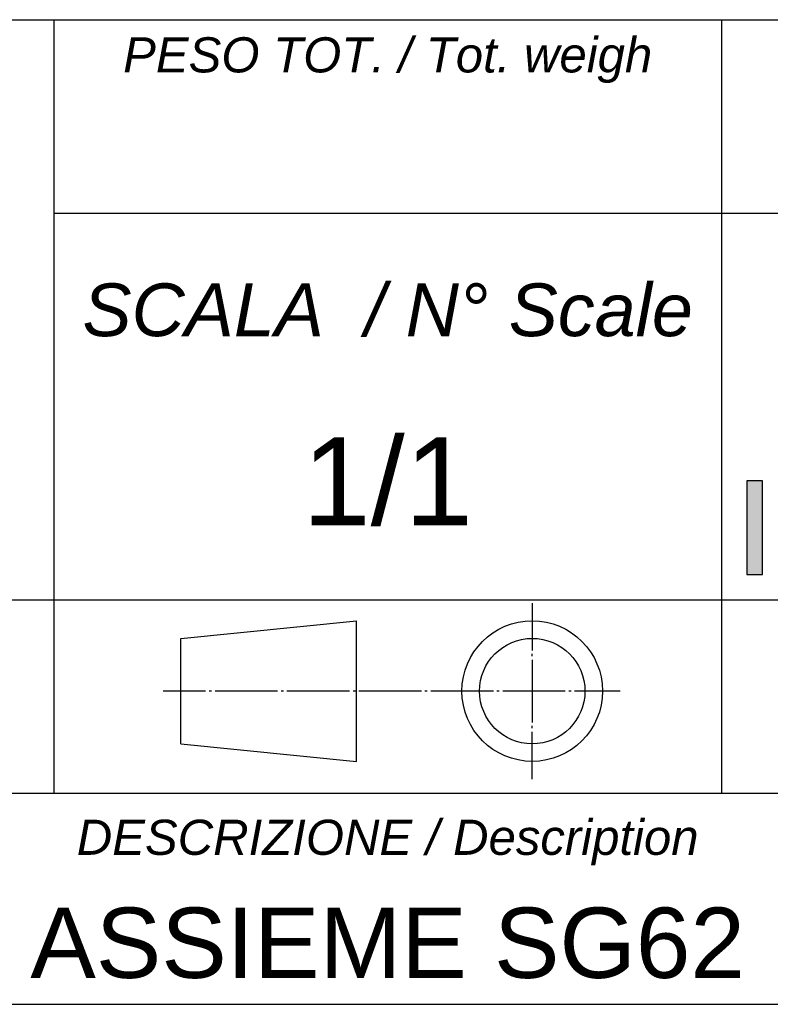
# Model space of a CAD drawing. Extents: x -3199 to 1181, y 8 to 2383.
# Tile 55 of 73: x 1063 to 1106, y 8 to 64. Entities that reach past the tile are written whole.
import ezdxf

# ---------------------------------------------------------------- set-up
doc = ezdxf.new("R2010")
doc.units = 0
doc.header["$LTSCALE"] = 65.395
doc.layers.get('0').update_dxf_attribs({"linetype": 'CONTINUOUS'})
doc.layers.add('7_ALL_NOTE', color=7, linetype='CONTINUOUS')
doc.styles.add('TEXTSTYLE_2', font='ariali.ttf')
doc.styles.add('TEXTSTYLE_3', font='arial.ttf')

# ---------------------------------------------------------------- blocks, each defined once
blk = doc.blocks.new('SICOR_LOGO_BL0', base_point=(1142.225, 40.445))
at = {"color": 1, "linetype": 'CONTINUOUS'}
for p, q in [((1105.336, 37.781), (1104.447, 37.781)), ((1104.447, 37.781), (1104.447, 32.448)), ((1105.336, 37.781), (1104.447, 37.781)), ((1104.447, 37.781), (1104.447, 32.448)), ((1104.447, 37.781), (1104.447, 32.448)), ((1105.336, 37.781), (1104.447, 37.781)), ((1105.336, 32.448), (1105.336, 37.781)), ((1105.336, 32.448), (1105.336, 37.781)), ((1105.336, 32.448), (1105.336, 37.781)), ((1104.447, 32.448), (1105.336, 32.448)), ((1104.447, 32.448), (1105.336, 32.448)), ((1104.447, 32.448), (1105.336, 32.448))]:
    blk.add_line(p, q, dxfattribs=at)
for points in [[(1104.447, 32.448), (1104.447, 37.781), (1105.336, 37.781)], [(1105.336, 37.781), (1105.336, 32.448), (1104.447, 32.448)]]:
    blk.add_solid(points, dxfattribs=at)
blk = doc.blocks.new('PROIEZIONE_01_BL1', base_point=(1084.228, 25.814))
at = {"color": 1, "linetype": 'CONTINUOUS'}
for p, q in [((1092.228, 30.814), (1092.228, 28.128)), ((1072.228, 28.814), (1082.228, 29.814)), ((1082.228, 21.814), (1082.228, 29.814)), ((1072.228, 22.814), (1072.228, 28.814)), ((1092.228, 27.794), (1092.228, 27.928)), ((1092.228, 27.594), (1092.228, 24.034)), ((1073.639, 25.814), (1071.228, 25.814)), ((1073.973, 25.814), (1073.839, 25.814)), ((1077.733, 25.814), (1074.173, 25.814)), ((1078.067, 25.814), (1077.933, 25.814)), ((1081.827, 25.814), (1078.267, 25.814)), ((1082.161, 25.814), (1082.027, 25.814)), ((1085.921, 25.814), (1082.361, 25.814)), ((1086.255, 25.814), (1086.121, 25.814)), ((1090.015, 25.814), (1086.455, 25.814)), ((1090.349, 25.814), (1090.215, 25.814)), ((1094.11, 25.814), (1090.549, 25.814)), ((1094.443, 25.814), (1094.31, 25.814)), ((1097.228, 25.814), (1094.643, 25.814)), ((1092.228, 23.7), (1092.228, 23.834)), ((1092.228, 20.814), (1092.228, 23.5)), ((1072.228, 22.814), (1082.228, 21.814))]:
    blk.add_line(p, q, dxfattribs=at)
for radius in [4, 3]:
    blk.add_circle((1092.228, 25.814), radius, dxfattribs=at)

msp = doc.modelspace()

# ---------------------------------------------------------------- linework, layer by layer
at = {"color": 2, "linetype": 'CONTINUOUS'}
for p, q in [((987, 64), (1181, 64)), ((1065, 64), (1065, 20)), ((1103, 64), (1103, 20)), ((1065, 53), (1181, 53)), ((987, 31), (1181, 31)), ((987, 20), (1181, 20)), ((987, 8), (1181, 8))]:
    msp.add_line(p, q, dxfattribs=at)
at = {"color": 7, "linetype": 'CONTINUOUS'}
msp.add_line((8, 8), (1181, 8), dxfattribs=at)

# ---------------------------------------------------------------- block references
at = {"color": 2, "linetype": 'CONTINUOUS'}
for name, p in [('SICOR_LOGO_BL0', (1142.225, 40.445)), ('PROIEZIONE_01_BL1', (1084.228, 25.814))]:
    msp.add_blockref(name, p, dxfattribs=at)

# ---------------------------------------------------------------- texts
at = {"layer": '7_ALL_NOTE', "color": 1, "linetype": 'CONTINUOUS', "attachment_point": 2}
for s, insert, char_height, width, style in [('PESO TOT. / Tot. weigh', (1084, 63), 2, 30.05948, 'TEXTSTYLE_2'), ('SCALA  / N° Scale', (1084, 49), 3, 34.68401, 'TEXTSTYLE_2'), ('1/1', (1084, 40.25), 5, 9.7026, 'TEXTSTYLE_3'), ('DESCRIZIONE / Description', (1084, 18.5), 2, 35.33829, 'TEXTSTYLE_2'), ('ASSIEME SG62', (1084, 13.5), 4, 40.5948, 'TEXTSTYLE_3')]:
    msp.add_mtext(s, dxfattribs=dict(at, insert=insert, char_height=char_height, width=width, style=style))

doc.saveas('drawing.dxf')
